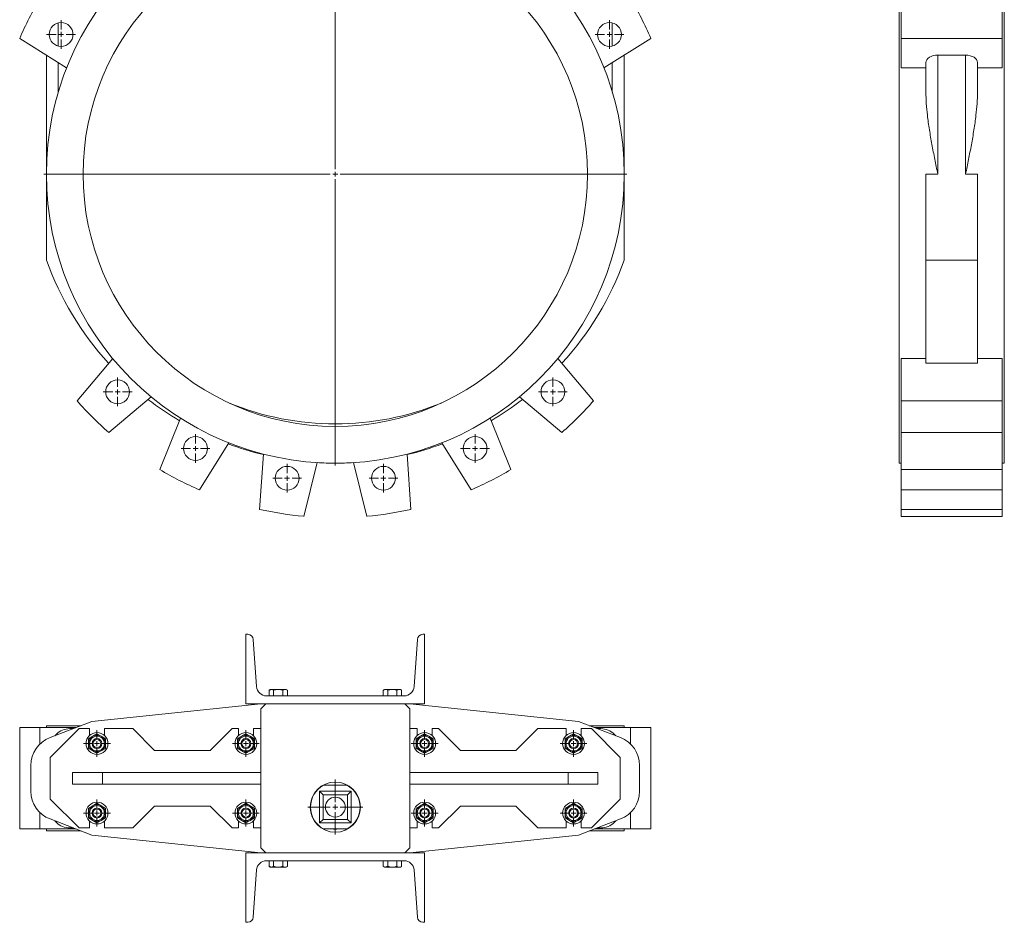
# Model space of a CAD drawing. Header units: millimetres. Extents: x -760 to 323, y -80 to 1951.
# Tile 1 of 3: x -760 to 231, y -80 to 829. Entities that reach past the tile are written whole.
import ezdxf

# ---------------------------------------------------------------- set-up
doc = ezdxf.new("R2010")
doc.units = ezdxf.units.MM

# ---------------------------------------------------------------- blocks, each defined once
blk = doc.blocks.new('SW_CENTERMARKSYMBOL_0')
at = {"color": 0, "linetype": 'Continuous', "lineweight": 0}
for p, q in [((0, 5), (0, 293.5)), ((-5, 0), (-293.5, 0)), ((0, 0), (-2.5, 0)), ((0, 0), (0, 2.5)), ((0, 0), (0, -2.5)), ((0, 0), (2.5, 0)), ((5, 0), (293.5, 0)), ((0, -5), (0, -293.5))]:
    blk.add_line(p, q, dxfattribs=at)
blk = doc.blocks.new('SW_CENTERMARKSYMBOL_4')
at = {"color": 0, "linetype": 'Continuous', "lineweight": 0}
for p, q in [((0, 5), (0, 14.5)), ((-5, 0), (-14.5, 0)), ((0, 0), (-2.5, 0)), ((0, 0), (0, 2.5)), ((0, 0), (0, -2.5)), ((0, 0), (2.5, 0)), ((5, 0), (14.5, 0)), ((0, -5), (0, -14.5))]:
    blk.add_line(p, q, dxfattribs=at)
blk = doc.blocks.new('SW_CENTERMARKSYMBOL_8')
at = {"color": 0, "linetype": 'Continuous', "lineweight": 0}
for p, q in [((0, 5), (0, 14.5)), ((-5, 0), (-14.5, 0)), ((0, 0), (-2.5, 0)), ((0, 0), (0, 2.5)), ((0, 0), (0, -2.5)), ((0, 0), (2.5, 0)), ((5, 0), (14.5, 0)), ((0, -5), (0, -14.5))]:
    blk.add_line(p, q, dxfattribs=at)
blk = doc.blocks.new('SW_CENTERMARKSYMBOL_9')
at = {"color": 0, "linetype": 'Continuous', "lineweight": 0}
for p, q in [((0, 5), (0, 14.5)), ((-5, 0), (-14.5, 0)), ((0, 0), (-2.5, 0)), ((0, 0), (0, 2.5)), ((0, 0), (0, -2.5)), ((0, 0), (2.5, 0)), ((5, 0), (14.5, 0)), ((0, -5), (0, -14.5))]:
    blk.add_line(p, q, dxfattribs=at)
blk = doc.blocks.new('SW_CENTERMARKSYMBOL_10')
at = {"color": 0, "linetype": 'Continuous', "lineweight": 0}
for p, q in [((0, 5), (0, 14.5)), ((-5, 0), (-14.5, 0)), ((0, 0), (-2.5, 0)), ((0, 0), (0, 2.5)), ((0, 0), (0, -2.5)), ((0, 0), (2.5, 0)), ((5, 0), (14.5, 0)), ((0, -5), (0, -14.5))]:
    blk.add_line(p, q, dxfattribs=at)
blk = doc.blocks.new('SW_CENTERMARKSYMBOL_11')
at = {"color": 0, "linetype": 'Continuous', "lineweight": 0}
for p, q in [((0, 5), (0, 14.5)), ((-5, 0), (-14.5, 0)), ((0, 0), (-2.5, 0)), ((0, 0), (0, 2.5)), ((0, 0), (0, -2.5)), ((0, 0), (2.5, 0)), ((5, 0), (14.5, 0)), ((0, -5), (0, -14.5))]:
    blk.add_line(p, q, dxfattribs=at)
blk = doc.blocks.new('SW_CENTERMARKSYMBOL_12')
at = {"color": 0, "linetype": 'Continuous', "lineweight": 0}
for p, q in [((0, 5), (0, 14.5)), ((-5, 0), (-14.5, 0)), ((0, 0), (-2.5, 0)), ((0, 0), (0, 2.5)), ((0, 0), (0, -2.5)), ((0, 0), (2.5, 0)), ((5, 0), (14.5, 0)), ((0, -5), (0, -14.5))]:
    blk.add_line(p, q, dxfattribs=at)
blk = doc.blocks.new('SW_CENTERMARKSYMBOL_13')
at = {"color": 0, "linetype": 'Continuous', "lineweight": 0}
for p, q in [((0, 5), (0, 14.5)), ((-5, 0), (-14.5, 0)), ((0, 0), (-2.5, 0)), ((0, 0), (0, 2.5)), ((0, 0), (0, -2.5)), ((0, 0), (2.5, 0)), ((5, 0), (14.5, 0)), ((0, -5), (0, -14.5))]:
    blk.add_line(p, q, dxfattribs=at)
blk = doc.blocks.new('SW_CENTERMARKSYMBOL_14')
at = {"color": 0, "linetype": 'Continuous', "lineweight": 0}
for p, q in [((0, 5), (0, 14.5)), ((-5, 0), (-14.5, 0)), ((0, 0), (-2.5, 0)), ((0, 0), (0, 2.5)), ((0, 0), (0, -2.5)), ((0, 0), (2.5, 0)), ((5, 0), (14.5, 0)), ((0, -5), (0, -14.5))]:
    blk.add_line(p, q, dxfattribs=at)
blk = doc.blocks.new('SW_CENTERMARKSYMBOL_26')
at = {"color": 0, "linetype": 'Continuous', "lineweight": 0}
for p, q in [((0, 5), (0, 27.75)), ((-5, 0), (-27.75, 0)), ((0, 0), (-2.5, 0)), ((0, 0), (0, 2.5)), ((0, 0), (0, -2.5)), ((0, 0), (2.5, 0)), ((5, 0), (27.75, 0)), ((0, -5), (0, -27.75))]:
    blk.add_line(p, q, dxfattribs=at)
blk = doc.blocks.new('SW_CENTERMARKSYMBOL_27')
at = {"color": 0, "linetype": 'Continuous', "lineweight": 0}
for p, q in [((0, 5), (0, 13.5)), ((-5, 0), (-13.5, 0)), ((0, 0), (-2.5, 0)), ((0, 0), (0, 2.5)), ((0, 0), (0, -2.5)), ((0, 0), (2.5, 0)), ((5, 0), (13.5, 0)), ((0, -5), (0, -13.5))]:
    blk.add_line(p, q, dxfattribs=at)
blk = doc.blocks.new('SW_CENTERMARKSYMBOL_28')
at = {"color": 0, "linetype": 'Continuous', "lineweight": 0}
for p, q in [((0, 5), (0, 13.5)), ((-5, 0), (-13.5, 0)), ((0, 0), (-2.5, 0)), ((0, 0), (0, 2.5)), ((0, 0), (0, -2.5)), ((0, 0), (2.5, 0)), ((5, 0), (13.5, 0)), ((0, -5), (0, -13.5))]:
    blk.add_line(p, q, dxfattribs=at)
blk = doc.blocks.new('SW_CENTERMARKSYMBOL_29')
at = {"color": 0, "linetype": 'Continuous', "lineweight": 0}
for p, q in [((0, 5), (0, 13.5)), ((-5, 0), (-13.5, 0)), ((0, 0), (-2.5, 0)), ((0, 0), (0, 2.5)), ((0, 0), (0, -2.5)), ((0, 0), (2.5, 0)), ((5, 0), (13.5, 0)), ((0, -5), (0, -13.5))]:
    blk.add_line(p, q, dxfattribs=at)
blk = doc.blocks.new('SW_CENTERMARKSYMBOL_30')
at = {"color": 0, "linetype": 'Continuous', "lineweight": 0}
for p, q in [((0, 5), (0, 13.5)), ((-5, 0), (-13.5, 0)), ((0, 0), (-2.5, 0)), ((0, 0), (0, 2.5)), ((0, 0), (0, -2.5)), ((0, 0), (2.5, 0)), ((5, 0), (13.5, 0)), ((0, -5), (0, -13.5))]:
    blk.add_line(p, q, dxfattribs=at)
blk = doc.blocks.new('SW_CENTERMARKSYMBOL_31')
at = {"color": 0, "linetype": 'Continuous', "lineweight": 0}
for p, q in [((0, 5), (0, 13.5)), ((-5, 0), (-13.5, 0)), ((0, 0), (-2.5, 0)), ((0, 0), (0, 2.5)), ((0, 0), (0, -2.5)), ((0, 0), (2.5, 0)), ((5, 0), (13.5, 0)), ((0, -5), (0, -13.5))]:
    blk.add_line(p, q, dxfattribs=at)
blk = doc.blocks.new('SW_CENTERMARKSYMBOL_32')
at = {"color": 0, "linetype": 'Continuous', "lineweight": 0}
for p, q in [((0, 5), (0, 13.5)), ((-5, 0), (-13.5, 0)), ((0, 0), (-2.5, 0)), ((0, 0), (0, 2.5)), ((0, 0), (0, -2.5)), ((0, 0), (2.5, 0)), ((5, 0), (13.5, 0)), ((0, -5), (0, -13.5))]:
    blk.add_line(p, q, dxfattribs=at)
blk = doc.blocks.new('SW_CENTERMARKSYMBOL_33')
at = {"color": 0, "linetype": 'Continuous', "lineweight": 0}
for p, q in [((0, 5), (0, 13.5)), ((150, 5), (150, 13.5)), ((-5, 0), (-13.5, 0)), ((0, 0), (-2.5, 0)), ((0, 0), (0, 2.5)), ((0, 0), (0, -2.5)), ((0, 0), (2.5, 0)), ((5, 0), (13.5, 0)), ((145, 0), (136.5, 0)), ((150, 0), (147.5, 0)), ((150, 0), (150, 2.5)), ((150, 0), (150, -2.5)), ((150, 0), (152.5, 0)), ((155, 0), (163.5, 0)), ((0, -5), (0, -13.5)), ((150, -5), (150, -13.5))]:
    blk.add_line(p, q, dxfattribs=at)

msp = doc.modelspace()

# ---------------------------------------------------------------- linework, layer by layer
at = {"color": 7, "linetype": 'Continuous', "lineweight": 15}
for p, q in [((125.5, 964.23), (125.5, 382.23)), ((231.5, 964.23), (231.5, 382.23)), ((127.5, 850.02), (127.5, 809.93)), ((229.5, 850.02), (229.5, 809.93)), ((-721.3, 802.29), (-721.3, 825.63)), ((-163.3, 802.29), (-163.3, 825.63)), ((-760.15, 809.93), (-712.86, 780.37)), ((-171.74, 780.37), (-124.45, 809.93)), ((229.5, 809.93), (127.5, 809.93)), ((127.5, 809.93), (127.5, 780.37)), ((229.5, 809.93), (229.5, 780.37)), ((-733.3, 673.23), (-733.3, 793.15)), ((-721.3, 755.93), (-721.3, 785.65)), ((-163.3, 755.93), (-163.3, 785.65)), ((-151.3, 673.23), (-151.3, 793.15)), ((152.5, 755.93), (152.5, 785.65)), ((164.5, 793.15), (192.5, 793.15)), ((164.5, 673.23), (164.5, 793.15)), ((192.5, 673.23), (192.5, 793.15)), ((204.5, 755.93), (204.5, 785.65)), ((152.5, 780.37), (127.5, 780.37)), ((229.5, 780.37), (204.5, 780.37)), ((-733.3, 673.23), (-733.3, 586.75)), ((-151.3, 673.23), (-151.3, 586.75)), ((152.5, 673.23), (164.5, 673.23)), ((152.5, 673.23), (152.5, 586.75)), ((192.5, 673.23), (204.5, 673.23)), ((204.5, 673.23), (204.5, 586.75)), ((204.5, 586.75), (152.5, 586.75)), ((152.5, 586.75), (152.5, 482.85)), ((204.5, 586.75), (204.5, 482.85)), ((-666.5, 487.72), (-702.35, 445)), ((-182.25, 445), (-218.1, 487.72)), ((152.5, 487.72), (127.5, 487.72)), ((127.5, 487.72), (127.5, 445)), ((229.5, 487.72), (204.5, 487.72)), ((229.5, 487.72), (229.5, 445)), ((152.5, 482.85), (204.5, 482.85)), ((-670.53, 413.18), (-627.81, 449.02)), ((-256.79, 449.02), (-214.07, 413.18)), ((229.5, 445), (127.5, 445)), ((127.5, 445), (127.5, 413.18)), ((229.5, 445), (229.5, 413.18)), ((-598.2, 427.51), (-619.1, 375.81)), ((-265.5, 375.81), (-286.39, 427.51)), ((229.5, 413.18), (127.5, 413.18)), ((127.5, 413.18), (127.5, 375.81)), ((229.5, 413.18), (229.5, 375.81)), ((-579, 355.38), (-549.45, 402.67)), ((-335.15, 402.67), (-305.6, 355.38)), ((-514.64, 391.36), (-518.53, 335.73)), ((-366.06, 335.73), (-369.95, 391.36)), ((-474.09, 328.69), (-460.6, 382.8)), ((-424, 382.8), (-410.51, 328.69)), ((125.5, 382.23), (127.5, 382.23)), ((229.5, 382.23), (231.5, 382.23)), ((229.5, 375.81), (127.5, 375.81)), ((127.5, 375.81), (127.5, 355.38)), ((229.5, 375.81), (229.5, 355.38)), ((229.5, 355.38), (127.5, 355.38)), ((127.5, 355.38), (127.5, 335.73)), ((229.5, 355.38), (229.5, 335.73)), ((229.5, 335.73), (127.5, 335.73)), ((127.5, 335.73), (127.5, 328.69)), ((229.5, 328.69), (127.5, 328.69)), ((229.5, 335.73), (229.5, 328.69)), ((-532.3, 209.89), (-530.43, 209.89)), ((-532.3, 139.89), (-532.3, 209.89)), ((-354.17, 209.89), (-352.3, 209.89)), ((-352.3, 209.89), (-352.3, 139.89)), ((-524.94, 204.77), (-521.61, 157.19)), ((-362.98, 157.19), (-359.66, 204.77)), ((-507.83, 154.29), (-509.04, 153.59)), ((-509.04, 153.59), (-509.04, 147.89)), ((-507.83, 154.29), (-507.05, 154.29)), ((-506.41, 154.29), (-507.05, 154.29)), ((-506.41, 154.29), (-500.44, 154.29)), ((-504.42, 153.59), (-504.42, 147.89)), ((-499.16, 154.29), (-500.44, 154.29)), ((-499.16, 154.29), (-493.19, 154.29)), ((-493.19, 154.29), (-495.18, 153.59)), ((-495.18, 153.59), (-495.18, 147.89)), ((-492.55, 154.29), (-493.19, 154.29)), ((-492.55, 154.29), (-491.77, 154.29)), ((-490.56, 153.59), (-491.77, 154.29)), ((-490.56, 153.59), (-490.56, 147.89)), ((-392.83, 154.29), (-394.04, 153.59)), ((-394.04, 153.59), (-394.04, 147.89)), ((-392.83, 154.29), (-392.05, 154.29)), ((-391.41, 154.29), (-392.05, 154.29)), ((-391.41, 154.29), (-385.44, 154.29)), ((-389.42, 153.59), (-389.42, 147.89)), ((-384.16, 154.29), (-385.44, 154.29)), ((-384.16, 154.29), (-378.19, 154.29)), ((-378.19, 154.29), (-380.18, 153.59)), ((-380.18, 153.59), (-380.18, 147.89)), ((-377.55, 154.29), (-378.19, 154.29)), ((-377.55, 154.29), (-376.77, 154.29)), ((-375.56, 153.59), (-376.77, 154.29)), ((-375.56, 153.59), (-375.56, 147.89)), ((-517.37, 139.89), (-687.37, 122.02)), ((-512.3, 139.89), (-532.3, 139.89)), ((-512.3, 139.89), (-517.3, 134.89)), ((-372.3, 139.89), (-512.3, 139.89)), ((-511.64, 147.89), (-372.96, 147.89)), ((-367.3, 134.89), (-372.3, 139.89)), ((-352.3, 139.89), (-372.3, 139.89)), ((-197.23, 122.02), (-367.23, 139.89)), ((-517.3, 134.89), (-517.3, -5.11)), ((-367.3, -5.11), (-367.3, 134.89)), ((-687.37, 122.02), (-729.55, 105.83)), ((-155.05, 105.83), (-197.23, 122.02)), ((-760.15, 13.89), (-760.15, 115.89)), ((-739.72, 115.89), (-760.15, 115.89)), ((-739.72, 99.32), (-739.72, 115.89)), ((-703.35, 115.89), (-739.72, 115.89)), ((-733.3, 117.89), (-733.3, 115.89)), ((-698.14, 117.89), (-733.3, 117.89)), ((-700.3, 114.89), (-729.3, 85.89)), ((-724.86, 107.63), (-723.16, 109.32)), ((-709.73, 114.89), (-705.95, 114.89)), ((-689.8, 114.89), (-700.3, 114.89)), ((-689.8, 107.93), (-689.8, 114.89)), ((-686.55, 107.25), (-682.3, 109.7)), ((-682.3, 109.7), (-678.05, 107.25)), ((-674.8, 114.89), (-674.8, 107.93)), ((-646.3, 114.89), (-674.8, 114.89)), ((-624.3, 92.89), (-646.3, 114.89)), ((-546.3, 114.89), (-568.3, 92.89)), ((-539.8, 114.89), (-546.3, 114.89)), ((-539.8, 107.93), (-539.8, 114.89)), ((-536.55, 107.25), (-532.3, 109.7)), ((-532.3, 109.7), (-528.05, 107.25)), ((-524.8, 114.89), (-524.8, 107.93)), ((-517.3, 114.89), (-524.8, 114.89)), ((-359.8, 114.89), (-367.3, 114.89)), ((-359.8, 107.93), (-359.8, 114.89)), ((-352.3, 109.7), (-356.55, 107.25)), ((-348.05, 107.25), (-352.3, 109.7)), ((-344.8, 114.89), (-344.8, 107.93)), ((-338.3, 114.89), (-344.8, 114.89)), ((-316.3, 92.89), (-338.3, 114.89)), ((-238.3, 114.89), (-260.3, 92.89)), ((-209.8, 114.89), (-238.3, 114.89)), ((-209.8, 107.93), (-209.8, 114.89)), ((-202.3, 109.7), (-206.55, 107.25)), ((-198.05, 107.25), (-202.3, 109.7)), ((-194.8, 114.89), (-194.8, 107.93)), ((-184.3, 114.89), (-194.8, 114.89)), ((-151.3, 117.89), (-186.46, 117.89)), ((-155.3, 85.89), (-184.3, 114.89)), ((-144.88, 115.89), (-181.25, 115.89)), ((-178.65, 114.89), (-174.87, 114.89)), ((-161.43, 109.32), (-159.74, 107.63)), ((-151.3, 115.89), (-151.3, 117.89)), ((-144.88, 99.32), (-144.88, 115.89)), ((-124.45, 115.89), (-144.88, 115.89)), ((-124.45, 13.89), (-124.45, 115.89)), ((-690.8, 104.79), (-686.55, 107.25)), ((-690.8, 99.89), (-690.8, 104.79)), ((-690.8, 94.98), (-690.8, 99.89)), ((-678.05, 107.25), (-673.8, 104.79)), ((-673.8, 104.79), (-673.8, 99.89)), ((-673.8, 99.89), (-673.8, 94.98)), ((-540.8, 104.79), (-536.55, 107.25)), ((-540.8, 99.89), (-540.8, 104.79)), ((-540.8, 94.98), (-540.8, 99.89)), ((-528.05, 107.25), (-523.8, 104.79)), ((-523.8, 104.79), (-523.8, 99.89)), ((-523.8, 99.89), (-523.8, 94.98)), ((-356.55, 107.25), (-360.8, 104.79)), ((-360.8, 104.79), (-360.8, 99.89)), ((-360.8, 99.89), (-360.8, 94.98)), ((-343.8, 104.79), (-348.05, 107.25)), ((-343.8, 99.89), (-343.8, 104.79)), ((-343.8, 94.98), (-343.8, 99.89)), ((-206.55, 107.25), (-210.8, 104.79)), ((-210.8, 104.79), (-210.8, 99.89)), ((-210.8, 99.89), (-210.8, 94.98)), ((-193.8, 104.79), (-198.05, 107.25)), ((-193.8, 99.89), (-193.8, 104.79)), ((-193.8, 94.98), (-193.8, 99.89)), ((-686.55, 92.52), (-690.8, 94.98)), ((-682.3, 90.07), (-686.55, 92.52)), ((-678.05, 92.52), (-682.3, 90.07)), ((-673.8, 94.98), (-678.05, 92.52)), ((-568.3, 92.89), (-624.3, 92.89)), ((-536.55, 92.52), (-540.8, 94.98)), ((-532.3, 90.07), (-536.55, 92.52)), ((-528.05, 92.52), (-532.3, 90.07)), ((-523.8, 94.98), (-528.05, 92.52)), ((-360.8, 94.98), (-356.55, 92.52)), ((-356.55, 92.52), (-352.3, 90.07)), ((-352.3, 90.07), (-348.05, 92.52)), ((-348.05, 92.52), (-343.8, 94.98)), ((-260.3, 92.89), (-316.3, 92.89)), ((-210.8, 94.98), (-206.55, 92.52)), ((-206.55, 92.52), (-202.3, 90.07)), ((-202.3, 90.07), (-198.05, 92.52)), ((-198.05, 92.52), (-193.8, 94.98)), ((-729.3, 85.89), (-729.3, 43.89)), ((-155.3, 43.89), (-155.3, 85.89)), ((-748.8, 77.82), (-748.8, 51.95)), ((-706.8, 58.89), (-706.8, 70.89)), ((-706.8, 70.89), (-676.8, 70.89)), ((-676.8, 70.89), (-676.8, 58.89)), ((-517.3, 70.89), (-676.8, 70.89)), ((-207.8, 70.89), (-367.3, 70.89)), ((-207.8, 58.89), (-207.8, 70.89)), ((-207.8, 70.89), (-177.8, 70.89)), ((-177.8, 70.89), (-177.8, 58.89)), ((-135.8, 51.95), (-135.8, 77.82)), ((-676.8, 58.89), (-706.8, 58.89)), ((-676.8, 58.89), (-517.3, 58.89)), ((-454.62, 48.21), (-458.3, 51.89)), ((-458.3, 51.89), (-458.3, 19.89)), ((-426.3, 51.89), (-458.3, 51.89)), ((-430.43, 57.89), (-454.17, 57.89)), ((-429.97, 48.21), (-426.3, 51.89)), ((-426.3, 19.89), (-426.3, 51.89)), ((-367.3, 58.89), (-207.8, 58.89)), ((-177.8, 58.89), (-207.8, 58.89)), ((-729.3, 43.89), (-700.3, 14.89)), ((-682.3, 39.7), (-686.55, 37.25)), ((-678.05, 37.25), (-682.3, 39.7)), ((-532.3, 39.7), (-536.55, 37.25)), ((-528.05, 37.25), (-532.3, 39.7)), ((-454.62, 48.21), (-454.62, 23.56)), ((-429.97, 48.21), (-454.62, 48.21)), ((-429.97, 23.56), (-429.97, 48.21)), ((-356.55, 37.25), (-352.3, 39.7)), ((-352.3, 39.7), (-348.05, 37.25)), ((-206.55, 37.25), (-202.3, 39.7)), ((-202.3, 39.7), (-198.05, 37.25)), ((-184.3, 14.89), (-155.3, 43.89)), ((-739.72, 13.89), (-739.72, 30.45)), ((-686.55, 37.25), (-690.8, 34.79)), ((-690.8, 34.79), (-690.8, 29.89)), ((-690.8, 29.89), (-690.8, 24.98)), ((-673.8, 34.79), (-678.05, 37.25)), ((-673.8, 29.89), (-673.8, 34.79)), ((-673.8, 24.98), (-673.8, 29.89)), ((-646.3, 14.89), (-624.3, 36.89)), ((-624.3, 36.89), (-568.3, 36.89)), ((-568.3, 36.89), (-546.3, 14.89)), ((-536.55, 37.25), (-540.8, 34.79)), ((-540.8, 34.79), (-540.8, 29.89)), ((-540.8, 29.89), (-540.8, 24.98)), ((-523.8, 34.79), (-528.05, 37.25)), ((-523.8, 29.89), (-523.8, 34.79)), ((-523.8, 24.98), (-523.8, 29.89)), ((-360.8, 34.79), (-356.55, 37.25)), ((-360.8, 29.89), (-360.8, 34.79)), ((-360.8, 24.98), (-360.8, 29.89)), ((-348.05, 37.25), (-343.8, 34.79)), ((-343.8, 34.79), (-343.8, 29.89)), ((-343.8, 29.89), (-343.8, 24.98)), ((-338.3, 14.89), (-316.3, 36.89)), ((-316.3, 36.89), (-260.3, 36.89)), ((-260.3, 36.89), (-238.3, 14.89)), ((-210.8, 34.79), (-206.55, 37.25)), ((-210.8, 29.89), (-210.8, 34.79)), ((-210.8, 24.98), (-210.8, 29.89)), ((-198.05, 37.25), (-193.8, 34.79)), ((-193.8, 34.79), (-193.8, 29.89)), ((-193.8, 29.89), (-193.8, 24.98)), ((-144.88, 13.89), (-144.88, 30.45)), ((-729.55, 23.94), (-687.37, 7.75)), ((-723.16, 20.45), (-724.86, 22.14)), ((-690.8, 24.98), (-686.55, 22.52)), ((-689.8, 14.89), (-689.8, 21.84)), ((-686.55, 22.52), (-682.3, 20.07)), ((-682.3, 20.07), (-678.05, 22.52)), ((-678.05, 22.52), (-673.8, 24.98)), ((-674.8, 21.84), (-674.8, 14.89)), ((-540.8, 24.98), (-536.55, 22.52)), ((-539.8, 14.89), (-539.8, 21.84)), ((-536.55, 22.52), (-532.3, 20.07)), ((-532.3, 20.07), (-528.05, 22.52)), ((-528.05, 22.52), (-523.8, 24.98)), ((-524.8, 21.84), (-524.8, 14.89)), ((-454.62, 23.56), (-458.3, 19.89)), ((-458.3, 19.89), (-426.3, 19.89)), ((-454.62, 23.56), (-429.97, 23.56)), ((-429.97, 23.56), (-426.3, 19.89)), ((-356.55, 22.52), (-360.8, 24.98)), ((-359.8, 14.89), (-359.8, 21.84)), ((-352.3, 20.07), (-356.55, 22.52)), ((-348.05, 22.52), (-352.3, 20.07)), ((-343.8, 24.98), (-348.05, 22.52)), ((-344.8, 21.84), (-344.8, 14.89)), ((-206.55, 22.52), (-210.8, 24.98)), ((-209.8, 14.89), (-209.8, 21.84)), ((-202.3, 20.07), (-206.55, 22.52)), ((-198.05, 22.52), (-202.3, 20.07)), ((-193.8, 24.98), (-198.05, 22.52)), ((-197.23, 7.75), (-155.05, 23.94)), ((-194.8, 21.84), (-194.8, 14.89)), ((-159.74, 22.14), (-161.43, 20.45)), ((-739.72, 13.89), (-760.15, 13.89)), ((-703.35, 13.89), (-739.72, 13.89)), ((-733.3, 13.89), (-733.3, 11.89)), ((-698.14, 11.89), (-733.3, 11.89)), ((-705.95, 14.89), (-709.73, 14.89)), ((-700.3, 14.89), (-689.8, 14.89)), ((-674.8, 14.89), (-646.3, 14.89)), ((-546.3, 14.89), (-539.8, 14.89)), ((-524.8, 14.89), (-517.3, 14.89)), ((-454.17, 13.89), (-430.43, 13.89)), ((-367.3, 14.89), (-359.8, 14.89)), ((-344.8, 14.89), (-338.3, 14.89)), ((-238.3, 14.89), (-209.8, 14.89)), ((-194.8, 14.89), (-184.3, 14.89)), ((-151.3, 11.89), (-186.46, 11.89)), ((-144.88, 13.89), (-181.25, 13.89)), ((-174.87, 14.89), (-178.65, 14.89)), ((-151.3, 11.89), (-151.3, 13.89)), ((-124.45, 13.89), (-144.88, 13.89)), ((-687.37, 7.75), (-517.37, -10.11)), ((-367.23, -10.11), (-197.23, 7.75)), ((-517.3, -5.11), (-512.3, -10.11)), ((-372.3, -10.11), (-367.3, -5.11)), ((-532.3, -10.11), (-532.3, -80.11)), ((-512.3, -10.11), (-532.3, -10.11)), ((-512.3, -10.11), (-372.3, -10.11)), ((-511.64, -18.11), (-372.96, -18.11)), ((-509.04, -23.81), (-509.04, -18.11)), ((-504.42, -23.81), (-504.42, -18.11)), ((-495.18, -23.81), (-495.18, -18.11)), ((-490.56, -23.81), (-490.56, -18.11)), ((-394.04, -23.81), (-394.04, -18.11)), ((-389.42, -23.81), (-389.42, -18.11)), ((-380.18, -23.81), (-380.18, -18.11)), ((-375.56, -23.81), (-375.56, -18.11)), ((-352.3, -10.11), (-372.3, -10.11)), ((-352.3, -80.11), (-352.3, -10.11)), ((-524.94, -75), (-521.61, -27.42)), ((-509.04, -23.81), (-507.83, -24.51)), ((-507.05, -24.51), (-507.83, -24.51)), ((-506.41, -24.51), (-507.05, -24.51)), ((-500.44, -24.51), (-506.41, -24.51)), ((-499.16, -24.51), (-500.44, -24.51)), ((-493.19, -24.51), (-499.16, -24.51)), ((-493.19, -24.51), (-495.18, -23.81)), ((-492.55, -24.51), (-493.19, -24.51)), ((-491.77, -24.51), (-492.55, -24.51)), ((-491.77, -24.51), (-490.56, -23.81)), ((-394.04, -23.81), (-392.83, -24.51)), ((-392.05, -24.51), (-392.83, -24.51)), ((-391.41, -24.51), (-392.05, -24.51)), ((-385.44, -24.51), (-391.41, -24.51)), ((-384.16, -24.51), (-385.44, -24.51)), ((-378.19, -24.51), (-384.16, -24.51)), ((-378.19, -24.51), (-380.18, -23.81)), ((-377.55, -24.51), (-378.19, -24.51)), ((-376.77, -24.51), (-377.55, -24.51)), ((-376.77, -24.51), (-375.56, -23.81)), ((-362.98, -27.42), (-359.66, -75)), ((-532.3, -80.11), (-530.43, -80.11)), ((-354.17, -80.11), (-352.3, -80.11))]:
    msp.add_line(p, q, dxfattribs=at)
for centre, radius in [((-442.3, 673.23), 291), ((-442.3, 673.23), 254), ((-718.51, 813.96), 12), ((-166.09, 813.96), 12), ((-661.5, 454.02), 12), ((-223.1, 454.02), 12), ((-583.04, 397.01), 12), ((-301.56, 397.01), 12), ((-490.79, 367.04), 12), ((-393.8, 367.04), 12), ((-682.3, 99.89), 11), ((-532.3, 99.89), 11), ((-352.3, 99.89), 11), ((-202.3, 99.89), 11), ((-682.3, 99.89), 8.5), ((-682.3, 99.89), 7.5), ((-682.3, 99.89), 5), ((-682.3, 99.89), 4), ((-532.3, 99.89), 8.5), ((-532.3, 99.89), 7.5), ((-532.3, 99.89), 5), ((-532.3, 99.89), 4), ((-352.3, 99.89), 8.5), ((-352.3, 99.89), 7.5), ((-352.3, 99.89), 5), ((-352.3, 99.89), 4), ((-202.3, 99.89), 8.5), ((-202.3, 99.89), 7.5), ((-202.3, 99.89), 5), ((-202.3, 99.89), 4), ((-442.3, 35.89), 25.25), ((-682.3, 29.89), 11), ((-532.3, 29.89), 11), ((-442.3, 35.89), 10), ((-352.3, 29.89), 11), ((-202.3, 29.89), 11), ((-682.3, 29.89), 8.5), ((-682.3, 29.89), 7.5), ((-682.3, 29.89), 5), ((-682.3, 29.89), 4), ((-532.3, 29.89), 8.5), ((-532.3, 29.89), 7.5), ((-532.3, 29.89), 5), ((-532.3, 29.89), 4), ((-352.3, 29.89), 8.5), ((-352.3, 29.89), 7.5), ((-352.3, 29.89), 5), ((-352.3, 29.89), 4), ((-202.3, 29.89), 8.5), ((-202.3, 29.89), 7.5), ((-202.3, 29.89), 5), ((-202.3, 29.89), 4)]:
    msp.add_circle(centre, radius, dxfattribs=at)
for centre, radius, start, end in [((-442.3, 673.23), 346, 149.27149, 156.72851), ((-442.3, 673.23), 346, 23.27149, 30.72851), ((-442.3, 691.51), 309.28, 199.7976, 222.42766), ((-442.3, 691.51), 309.28, 317.57234, 340.2024), ((-442.3, 691.51), 309.28, 232.41828, 239.51046), ((-442.3, 691.51), 309.28, 300.48954, 307.58172), ((-442.3, 673.23), 346, 221.27149, 228.72851), ((-442.3, 703.23), 281.5, 247.69515, 292.30485), ((-442.3, 673.23), 346, 311.27149, 318.72851), ((-442.3, 691.51), 309.28, 249.60075, 256.46518), ((-442.3, 691.51), 309.28, 283.53482, 290.39925), ((-442.3, 691.51), 309.28, 266.60684, 270), ((-442.3, 691.51), 309.28, 270, 273.39316), ((-442.3, 673.23), 346, 239.27149, 246.72851), ((-442.3, 673.23), 346, 293.27149, 300.72851), ((-442.3, 673.23), 346, 257.27149, 264.72851), ((-442.3, 673.23), 346, 275.27149, 282.72851), ((-530.43, 204.39), 5.5, 4, 90), ((-354.17, 204.39), 5.5, 90, 176), ((-511.64, 157.89), 10, 184, 270), ((-372.96, 157.89), 10, 270, 356), ((-519.3, 136.89), 3, 90, 117.9741), ((-365.3, 136.89), 3, 62.0259, 90), ((-709.73, 95.89), 19, 90, 135), ((-174.87, 95.89), 19, 45, 90), ((-718.8, 77.82), 30, 111, 180), ((-165.8, 77.82), 30, 0, 69), ((-718.8, 51.95), 30, 180, 249), ((-442.3, 35.89), 25, 118.35764, 241.64236), ((-442.3, 35.89), 22.25, 81.40294, 98.59706), ((-442.3, 35.89), 25, 298.35764, 61.64236), ((-165.8, 51.95), 30, 291, 0), ((-709.73, 33.89), 19, 225, 270), ((-174.87, 33.89), 19, 270, 315), ((-442.3, 35.89), 22.25, 261.40294, 278.59706), ((-519.3, -7.11), 3, 242.0259, 270), ((-365.3, -7.11), 3, 270, 297.9741), ((-511.64, -28.11), 10, 90, 176), ((-372.96, -28.11), 10, 4, 90), ((-530.43, -74.61), 5.5, 270, 356), ((-354.17, -74.61), 5.5, 184, 270)]:
    msp.add_arc(centre, radius, start, end, dxfattribs=at)
for centre, start_param, end_param in [((164.5, 785.65), 1.570796, 3.141593), ((192.5, 785.65), 0, 1.570796)]:
    msp.add_ellipse(centre, major_axis=(12, 0), ratio=0.624869, start_param=start_param, end_param=end_param, dxfattribs=at)
for points, knots in [([(152.5, 755.93), (152.59, 752.08), (152.77, 744.35), (154.06, 731.68), (155.98, 717.96), (158.56, 703.17), (161.44, 688.29), (163.47, 678.28), (164.49, 673.26), (164.5, 673.23)], [0, 0, 0, 0, 0.141568, 0.283887, 0.461451, 0.639045, 0.818883, 0.998728, 1, 1, 1, 1]), ([(192.5, 673.23), (192.5, 673.26), (193.51, 678.22), (195.52, 688.11), (198.39, 702.93), (200.99, 717.78), (202.92, 731.6), (204.22, 744.33), (204.4, 752.06), (204.5, 755.93)], [0, 0, 0, 0, 0.0012717, 0.1789589, 0.3566398, 0.5363921, 0.7161132, 0.8577358, 1, 1, 1, 1]), ([(-507.05, 154.29), (-507.48, 154.2), (-508.15, 154.07), (-508.81, 153.71), (-509.04, 153.59)], [0, 0, 0, 0, 0.64105, 1, 1, 1, 1]), ([(-504.42, 153.59), (-504.94, 153.85), (-505.6, 154.18), (-506.27, 154.27), (-506.41, 154.29)], [0, 0, 0, 0, 0.798039, 1, 1, 1, 1]), ([(-490.56, 153.59), (-491.05, 153.84), (-491.71, 154.18), (-492.38, 154.26), (-492.55, 154.29)], [0, 0, 0, 0, 0.755224, 1, 1, 1, 1]), ([(-392.05, 154.29), (-392.48, 154.2), (-393.15, 154.07), (-393.81, 153.71), (-394.04, 153.59)], [0, 0, 0, 0, 0.64105, 1, 1, 1, 1]), ([(-389.42, 153.59), (-389.94, 153.85), (-390.6, 154.18), (-391.27, 154.27), (-391.41, 154.29)], [0, 0, 0, 0, 0.798038, 1, 1, 1, 1]), ([(-375.56, 153.59), (-376.05, 153.84), (-376.71, 154.18), (-377.38, 154.26), (-377.55, 154.29)], [0, 0, 0, 0, 0.755225, 1, 1, 1, 1]), ([(-507.05, -24.51), (-507.42, -24.45), (-508.09, -24.33), (-508.74, -23.98), (-509.04, -23.81)], [0, 0, 0, 0, 0.544185, 1, 1, 1, 1]), ([(-504.42, -23.81), (-504.75, -23.99), (-505.4, -24.34), (-506.08, -24.46), (-506.41, -24.51)], [0, 0, 0, 0, 0.508422, 1, 1, 1, 1]), ([(-504.42, -23.81), (-503.77, -24), (-503.12, -24.16), (-501.79, -24.4), (-501.11, -24.48), (-500.44, -24.51)], [0, 0, 0, 0, 0.5, 0.5, 1, 1, 1, 1]), ([(-499.16, -24.51), (-498.49, -24.48), (-497.82, -24.4), (-496.49, -24.16), (-495.83, -24), (-495.18, -23.81)], [0, 0, 0, 0, 0.5, 0.5, 1, 1, 1, 1]), ([(-490.56, -23.81), (-491.05, -24.07), (-491.71, -24.4), (-492.38, -24.49), (-492.55, -24.51)], [0, 0, 0, 0, 0.755224, 1, 1, 1, 1]), ([(-392.05, -24.51), (-392.42, -24.45), (-393.09, -24.33), (-393.74, -23.98), (-394.04, -23.81)], [0, 0, 0, 0, 0.544185, 1, 1, 1, 1]), ([(-389.42, -23.81), (-389.75, -23.99), (-390.4, -24.34), (-391.08, -24.46), (-391.41, -24.51)], [0, 0, 0, 0, 0.508421, 1, 1, 1, 1]), ([(-389.42, -23.81), (-388.77, -24), (-388.12, -24.16), (-386.79, -24.4), (-386.11, -24.48), (-385.44, -24.51)], [0, 0, 0, 0, 0.5, 0.5, 1, 1, 1, 1]), ([(-384.16, -24.51), (-383.49, -24.48), (-382.82, -24.4), (-381.49, -24.16), (-380.83, -24), (-380.18, -23.81)], [0, 0, 0, 0, 0.5, 0.5, 1, 1, 1, 1]), ([(-375.56, -23.81), (-376.05, -24.07), (-376.71, -24.4), (-377.38, -24.49), (-377.55, -24.51)], [0, 0, 0, 0, 0.755225, 1, 1, 1, 1])]:
    msp.add_open_spline(points, degree=3, knots=knots, dxfattribs=at)
for points in [[(-504.42, 153.59), (-503.12, 153.96), (-501.8, 154.22), (-500.44, 154.29)], [(-499.16, 154.29), (-497.8, 154.22), (-496.48, 153.96), (-495.18, 153.59)], [(-389.42, 153.59), (-388.12, 153.96), (-386.8, 154.22), (-385.44, 154.29)], [(-384.16, 154.29), (-382.8, 154.22), (-381.48, 153.96), (-380.18, 153.59)]]:
    msp.add_open_spline(points, degree=3, dxfattribs=at)

# ---------------------------------------------------------------- block references
at = {"color": 7, "linetype": 'Continuous', "lineweight": 0}
for name, p in [('SW_CENTERMARKSYMBOL_0', (-442.3, 673.23)), ('SW_CENTERMARKSYMBOL_4', (-718.51, 813.96)), ('SW_CENTERMARKSYMBOL_8', (-166.09, 813.96)), ('SW_CENTERMARKSYMBOL_12', (-661.5, 454.02)), ('SW_CENTERMARKSYMBOL_11', (-223.1, 454.02)), ('SW_CENTERMARKSYMBOL_13', (-583.04, 397.01)), ('SW_CENTERMARKSYMBOL_10', (-301.56, 397.01)), ('SW_CENTERMARKSYMBOL_14', (-490.79, 367.04)), ('SW_CENTERMARKSYMBOL_9', (-393.8, 367.04)), ('SW_CENTERMARKSYMBOL_31', (-682.3, 99.89)), ('SW_CENTERMARKSYMBOL_30', (-532.3, 99.89)), ('SW_CENTERMARKSYMBOL_29', (-352.3, 99.89)), ('SW_CENTERMARKSYMBOL_28', (-202.3, 99.89)), ('SW_CENTERMARKSYMBOL_26', (-442.3, 35.89)), ('SW_CENTERMARKSYMBOL_33', (-682.3, 29.89)), ('SW_CENTERMARKSYMBOL_32', (-352.3, 29.89)), ('SW_CENTERMARKSYMBOL_27', (-202.3, 29.89))]:
    msp.add_blockref(name, p, dxfattribs=at)

doc.saveas('drawing.dxf')
